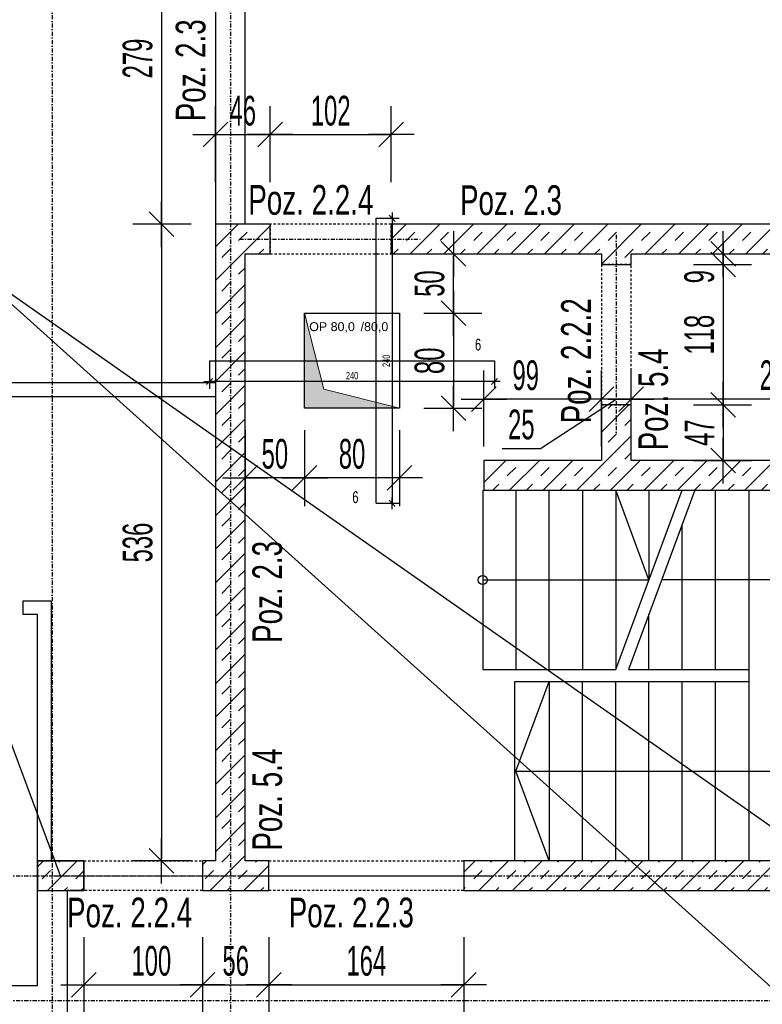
# Model space of a CAD drawing. Header units: millimetres. Extents: x 4959 to 18685, y -2779 to 1721.
# Tile 30 of 41: x 15795 to 16420, y -265 to 564. Entities that reach past the tile are written whole.
import ezdxf

# ---------------------------------------------------------------- set-up
doc = ezdxf.new("R2010")
doc.units = ezdxf.units.MM
doc.header["$LTSCALE"] = 10
doc.linetypes.add('MO', pattern=[0.7, 0.35, -0.17, 0.01, -0.17])
doc.linetypes.add('MP', pattern=[0.36, 0.2, -0.16])
for name, color, linetype in [('BA_szr', 1, 'Continuous'), ('BA_txs', 2, 'Continuous'), ('BA_wym', 1, 'Continuous'), ('BD_lpm', 1, 'MP'), ('BD_osm', 1, 'MO'), ('BD_wic', 1, 'Continuous'), ('BD_wig', 3, 'Continuous'), ('BZ_odn', 1, 'Continuous'), ('BZ_txs', 2, 'Continuous')]:
    doc.layers.add(name, color=color, linetype=linetype)
doc.layers.add('Nowe_A-Przebicia_Nr_pióra__1', color=7, linetype='Continuous', lineweight=13)
doc.layers.add('Nowe_A-Przebicia_Nr_pióra__102', color=7, linetype='Continuous', lineweight=5, true_color=0xcccccc)
doc.styles.add('BIKTS', font='bikromsw.shx', dxfattribs={"width": 0.8})
doc.styles.add('BIKWYM', font='bikromsw.shx', dxfattribs={"width": 0.6})
doc.styles.add('STYL_AUTOMATYCZNY_1', font='arial.ttf')
doc.dimstyles.new('BA_KR_100_cm', dxfattribs={"dimtxt": 25, "dimasz": 1.666667, "dimexe": 24, "dimexo": 0, "dimgap": 0, "dimtad": 0, "dimdec": 1, "dimrnd": 0.5, "dimzin": 9, "dimdsep": 46, "dimtxsty": 'BIKWYM', "dimblk": 'WYM-KR', "dimcen": 0, "dimdle": 20, "dimclrd": 256, "dimclre": 256, "dimclrt": 2, "dimadec": 0, "dimazin": 0, "dimtfac": 0.033333, "dimtdec": 1, "dimtmove": 0, "dimatfit": 3, "dimldrblk": 'WYM-KR', "dimfxl": 25, "dimfxlon": 1, "dimtvp": 0.8, "dimtolj": 1, "dimarcsym": 0})
doc.dimstyles.new('BA_KR_25_cm', dxfattribs={"dimscale": 0.25, "dimtxt": 25, "dimasz": 1.666667, "dimexe": 24, "dimexo": 0, "dimgap": 0, "dimtad": 0, "dimdec": 1, "dimrnd": 0.5, "dimzin": 9, "dimdsep": 46, "dimtxsty": 'BIKWYM', "dimblk": 'WYM-KR', "dimcen": 0, "dimdle": 20, "dimclrd": 256, "dimclre": 256, "dimclrt": 7, "dimadec": 0, "dimazin": 0, "dimtfac": 0.033333, "dimtdec": 1, "dimtmove": 0, "dimatfit": 3, "dimldrblk": 'WYM-KR', "dimfxl": 1, "dimtvp": 0.8, "dimtolj": 1, "dimarcsym": 0})
doc.dimstyles.new('BZ_ST_100_cm', dxfattribs={"dimtxt": 25, "dimasz": 1.666667, "dimexe": 24, "dimexo": 0, "dimgap": 0, "dimtad": 0, "dimdec": 1, "dimrnd": 0.5, "dimdsep": 46, "dimtxsty": 'BIKWYM', "dimblk": 'WYM-ST', "dimcen": 0, "dimdle": 20, "dimclrd": 256, "dimclre": 256, "dimclrt": 7, "dimadec": 0, "dimazin": 0, "dimtfac": 0.033333, "dimtdec": 1, "dimtix": 1, "dimtmove": 2, "dimatfit": 3, "dimldrblk": 'WYM-ST', "dimfxl": 25, "dimfxlon": 1, "dimtvp": 0.8, "dimtolj": 1, "dimtzin": 0, "dimarcsym": 0})
pattern_1 = [(45, (9820.514, -2655.736), (-14.142136, 14.142136), []), (45, (9813.443, -2648.664), (-14.142136, 14.142136), [10, -10])]

# ---------------------------------------------------------------- blocks, each defined once
blk = doc.blocks.new('*T330')
at = {"layer": 'Nowe_A-Przebicia_Nr_pióra__1', "color": 7, "lineweight": 13, "insert": (0, 0.0111), "char_height": 0.075, "attachment_point": 8, "style": 'STYL_AUTOMATYCZNY_1'}
blk.add_mtext('\\A1;{\\pqc;\\pt0;\\fArial|b0|i0|c238|p0;\\W1.000000;OP 80,0\\fArial|b0|i0|c238|p0;\\W1.000000;\\A1{\\H.66x;\\S^  ;}\\fArial|b0|i0|c238|p0;\\W1.000000; /80,0\\fArial|b0|i0|c238|p0;\\W1.000000;\\A1{\\H.66x;\\S^  ;}\\fArial|b0|i0|c238|p0;\\W1.000000;\\fArial|b0|i0|c238|p0;\\W1.000000;\\A1{\\H.66x;\\S^  ;}}', dxfattribs=at)
blk = doc.blocks.new('WYM-ST')
blk.add_hatch(color=256).paths.add_polyline_path([(-13, 2.88), (0, 0), (-13, -2.88)])
blk.add_lwpolyline([(0, 0), (-13, 2.88), (-13, -2.88), (0, 0)])
blk = doc.blocks.new('WYM-KR')
at = {"color": 7, "linetype": 'ByBlock'}
blk.add_line((6.24, 6.24), (-6.24, -6.24), dxfattribs=at)
at = {"linetype": 'ByBlock'}
blk.add_line((11.52, 0), (-11.52, 0), dxfattribs=at)
blk = doc.blocks.new('*D413')
at = {"layer": 'BA_wym', "lineweight": -2}
for p, q in [((15959.96, 427.02), (15959.96, 491.02)), ((16005.96, 427.02), (16005.96, 491.02)), ((15961.63, 467.02), (16004.29, 467.02))]:
    blk.add_line(p, q, dxfattribs=at)
at = {"layer": 'Defpoints', "color": 0}
for p in [(16005.96, 467.02), (15959.96, 391.61), (16005.96, 391.61)]:
    blk.add_point(p, dxfattribs=at)
at = {"layer": 'BA_wym', "lineweight": -2, "xscale": 1.666666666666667, "yscale": 1.666666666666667, "zscale": 1.666666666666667, "rotation": 180}
blk.add_blockref('WYM-KR', (15959.96, 467.02), dxfattribs=at)
at = {"layer": 'BA_wym', "lineweight": -2, "xscale": 1.666666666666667, "yscale": 1.666666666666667, "zscale": 1.666666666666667}
blk.add_blockref('WYM-KR', (16005.96, 467.02), dxfattribs=at)
at = {"layer": 'BA_wym', "color": 2, "insert": (15982.96, 487.02), "char_height": 25, "attachment_point": 5, "style": 'BIKWYM'}
blk.add_mtext('\\A1;46', dxfattribs=at)
blk = doc.blocks.new('*D414')
at = {"layer": 'BA_wym', "lineweight": -2}
for p, q in [((16005.96, 427.02), (16005.96, 491.02)), ((16107.96, 427.02), (16107.96, 491.02)), ((16007.63, 467.02), (16106.29, 467.02))]:
    blk.add_line(p, q, dxfattribs=at)
at = {"layer": 'Defpoints', "color": 0}
for p in [(16107.96, 467.02), (16005.96, 391.61), (16107.96, 391.61)]:
    blk.add_point(p, dxfattribs=at)
at = {"layer": 'BA_wym', "lineweight": -2, "xscale": 1.666666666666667, "yscale": 1.666666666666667, "zscale": 1.666666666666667, "rotation": 180}
blk.add_blockref('WYM-KR', (16005.96, 467.02), dxfattribs=at)
at = {"layer": 'BA_wym', "lineweight": -2, "xscale": 1.666666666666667, "yscale": 1.666666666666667, "zscale": 1.666666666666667}
blk.add_blockref('WYM-KR', (16107.96, 467.02), dxfattribs=at)
at = {"layer": 'BA_wym', "color": 2, "insert": (16056.96, 487.02), "char_height": 25, "attachment_point": 5, "style": 'BIKWYM'}
blk.add_mtext('\\A1;102', dxfattribs=at)
blk = doc.blocks.new('*D416')
at = {"layer": 'BA_wym', "lineweight": -2}
for p, q in [((16309.96, 204.32), (16309.96, 268.32)), ((16559.96, 204.32), (16559.96, 268.32)), ((16558.29, 244.32), (16311.63, 244.32))]:
    blk.add_line(p, q, dxfattribs=at)
at = {"layer": 'Defpoints', "color": 0}
for p in [(16309.96, 244.32), (16309.96, 192.61), (16559.96, 192.61)]:
    blk.add_point(p, dxfattribs=at)
at = {"layer": 'BA_wym', "lineweight": -2, "xscale": 1.666666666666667, "yscale": 1.666666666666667, "zscale": 1.666666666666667, "rotation": 180}
blk.add_blockref('WYM-KR', (16309.96, 244.32), dxfattribs=at)
at = {"layer": 'BA_wym', "lineweight": -2, "xscale": 1.666666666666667, "yscale": 1.666666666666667, "zscale": 1.666666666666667}
blk.add_blockref('WYM-KR', (16559.96, 244.32), dxfattribs=at)
at = {"layer": 'BA_wym', "color": 2, "insert": (16434.96, 264.32), "char_height": 25, "attachment_point": 5, "style": 'BIKWYM'}
blk.add_mtext('\\A1;250', dxfattribs=at)
blk = doc.blocks.new('*D417')
at = {"layer": 'BA_wym', "lineweight": -2}
for p, q in [((16284.92, 204.32), (16284.92, 268.32)), ((16309.96, 204.32), (16309.96, 268.32)), ((16233.68, 202.85), (16297.44, 244.32)), ((16283.26, 244.32), (16281.59, 244.32)), ((16309.96, 244.32), (16284.92, 244.32)), ((16311.63, 244.32), (16313.29, 244.32)), ((16201.3, 202.85), (16233.68, 202.85))]:
    blk.add_line(p, q, dxfattribs=at)
at = {"layer": 'Defpoints', "color": 0}
for p in [(16284.92, 244.32), (16284.92, 192.61), (16309.96, 192.61)]:
    blk.add_point(p, dxfattribs=at)
at = {"layer": 'BA_wym', "lineweight": -2, "xscale": 1.666666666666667, "yscale": 1.666666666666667, "zscale": 1.666666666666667}
blk.add_blockref('WYM-KR', (16284.92, 244.32), dxfattribs=at)
at = {"layer": 'BA_wym', "lineweight": -2, "xscale": 1.666666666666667, "yscale": 1.666666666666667, "zscale": 1.666666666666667, "rotation": 180}
blk.add_blockref('WYM-KR', (16309.96, 244.32), dxfattribs=at)
at = {"layer": 'BA_wym', "color": 2, "insert": (16217.49, 222.85), "char_height": 25, "attachment_point": 5, "style": 'BIKWYM'}
blk.add_mtext('\\A1;25', dxfattribs=at)
blk = doc.blocks.new('*D418')
at = {"layer": 'BA_wym', "lineweight": -2}
for p, q in [((16185.96, 204.32), (16185.96, 268.32)), ((16284.92, 204.32), (16284.92, 268.32)), ((16283.26, 244.32), (16187.63, 244.32))]:
    blk.add_line(p, q, dxfattribs=at)
at = {"layer": 'Defpoints', "color": 0}
for p in [(16185.96, 244.32), (16185.96, 192.61), (16284.92, 192.61)]:
    blk.add_point(p, dxfattribs=at)
at = {"layer": 'BA_wym', "lineweight": -2, "xscale": 1.666666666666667, "yscale": 1.666666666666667, "zscale": 1.666666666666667, "rotation": 180}
blk.add_blockref('WYM-KR', (16185.96, 244.32), dxfattribs=at)
at = {"layer": 'BA_wym', "lineweight": -2, "xscale": 1.666666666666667, "yscale": 1.666666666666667, "zscale": 1.666666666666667}
blk.add_blockref('WYM-KR', (16284.92, 244.32), dxfattribs=at)
at = {"layer": 'BA_wym', "color": 2, "insert": (16221.21, 264.32), "char_height": 25, "attachment_point": 5, "style": 'BIKWYM'}
blk.add_mtext('\\A1;99', dxfattribs=at)
blk = doc.blocks.new('*D426')
at = {"layer": 'BA_wym', "lineweight": -2}
for p, q in [((15849, -208.7), (15849, -272.7)), ((15949.01, -208.7), (15949.01, -272.7)), ((15850.67, -248.7), (15947.34, -248.7))]:
    blk.add_line(p, q, dxfattribs=at)
at = {"layer": 'Defpoints', "color": 0}
for p in [(15849, -169.39), (15949.01, -169.39), (15949.01, -248.7)]:
    blk.add_point(p, dxfattribs=at)
at = {"layer": 'BA_wym', "lineweight": -2, "xscale": 1.666666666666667, "yscale": 1.666666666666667, "zscale": 1.666666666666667, "rotation": 180}
blk.add_blockref('WYM-KR', (15849, -248.7), dxfattribs=at)
at = {"layer": 'BA_wym', "lineweight": -2, "xscale": 1.666666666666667, "yscale": 1.666666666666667, "zscale": 1.666666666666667}
blk.add_blockref('WYM-KR', (15949.01, -248.7), dxfattribs=at)
at = {"layer": 'BA_wym', "color": 2, "insert": (15905.91, -228.7), "char_height": 25, "attachment_point": 5, "style": 'BIKWYM'}
blk.add_mtext('\\A1;100', dxfattribs=at)
blk = doc.blocks.new('*D427')
at = {"layer": 'BA_wym', "lineweight": -2}
for p, q in [((15949.01, -208.7), (15949.01, -272.7)), ((16004.96, -208.7), (16004.96, -272.7)), ((15950.67, -248.7), (16003.29, -248.7))]:
    blk.add_line(p, q, dxfattribs=at)
at = {"layer": 'Defpoints', "color": 0}
for p in [(15949.01, -169.39), (16004.96, -169.39), (16004.96, -248.7)]:
    blk.add_point(p, dxfattribs=at)
at = {"layer": 'BA_wym', "lineweight": -2, "xscale": 1.666666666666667, "yscale": 1.666666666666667, "zscale": 1.666666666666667, "rotation": 180}
blk.add_blockref('WYM-KR', (15949.01, -248.7), dxfattribs=at)
at = {"layer": 'BA_wym', "lineweight": -2, "xscale": 1.666666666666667, "yscale": 1.666666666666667, "zscale": 1.666666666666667}
blk.add_blockref('WYM-KR', (16004.96, -248.7), dxfattribs=at)
at = {"layer": 'BA_wym', "color": 2, "insert": (15976.98, -228.7), "char_height": 25, "attachment_point": 5, "style": 'BIKWYM'}
blk.add_mtext('\\A1;56', dxfattribs=at)
blk = doc.blocks.new('*D428')
at = {"layer": 'BA_wym', "lineweight": -2}
for p, q in [((16004.96, -208.7), (16004.96, -272.7)), ((16168.96, -208.7), (16168.96, -272.7)), ((16006.63, -248.7), (16167.29, -248.7))]:
    blk.add_line(p, q, dxfattribs=at)
at = {"layer": 'Defpoints', "color": 0}
for p in [(16004.96, -169.39), (16168.96, -169.39), (16168.96, -248.7)]:
    blk.add_point(p, dxfattribs=at)
at = {"layer": 'BA_wym', "lineweight": -2, "xscale": 1.666666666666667, "yscale": 1.666666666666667, "zscale": 1.666666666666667, "rotation": 180}
blk.add_blockref('WYM-KR', (16004.96, -248.7), dxfattribs=at)
at = {"layer": 'BA_wym', "lineweight": -2, "xscale": 1.666666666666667, "yscale": 1.666666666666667, "zscale": 1.666666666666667}
blk.add_blockref('WYM-KR', (16168.96, -248.7), dxfattribs=at)
at = {"layer": 'BA_wym', "color": 2, "insert": (16086.96, -228.7), "char_height": 25, "attachment_point": 5, "style": 'BIKWYM'}
blk.add_mtext('\\A1;164', dxfattribs=at)
blk = doc.blocks.new('*D431')
at = {"layer": 'BA_wym', "lineweight": -2}
for p, q in [((15939.44, 670.61), (15890.44, 670.61)), ((15914.44, 668.95), (15914.44, 393.28)), ((15939.44, 391.61), (15890.44, 391.61))]:
    blk.add_line(p, q, dxfattribs=at)
at = {"layer": 'Defpoints', "color": 0}
for p in [(15954.44, 670.61), (15914.44, 391.61), (15959.96, 391.61)]:
    blk.add_point(p, dxfattribs=at)
at = {"layer": 'BA_wym', "lineweight": -2, "xscale": 1.666666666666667, "yscale": 1.666666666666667, "zscale": 1.666666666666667}
for p, rotation in [((15914.44, 670.61), 90), ((15914.44, 391.61), 270)]:
    blk.add_blockref('WYM-KR', p, dxfattribs=dict(at, rotation=rotation))
at = {"layer": 'BA_wym', "color": 2, "insert": (15894.44, 531.11), "char_height": 25, "attachment_point": 5, "rotation": 90, "style": 'BIKWYM'}
blk.add_mtext('\\A1;279', dxfattribs=at)
blk = doc.blocks.new('*D432')
at = {"layer": 'BA_wym', "lineweight": -2}
for p, q in [((15939.44, 391.61), (15890.44, 391.61)), ((15914.44, 389.95), (15914.44, -142.72)), ((15939.44, -144.39), (15890.44, -144.39))]:
    blk.add_line(p, q, dxfattribs=at)
at = {"layer": 'Defpoints', "color": 0}
for p in [(15959.96, 391.61), (15914.44, -144.39), (15954.44, -144.39)]:
    blk.add_point(p, dxfattribs=at)
at = {"layer": 'BA_wym', "lineweight": -2, "xscale": 1.666666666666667, "yscale": 1.666666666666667, "zscale": 1.666666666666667}
for p, rotation in [((15914.44, 391.61), 90), ((15914.44, -144.39), 270)]:
    blk.add_blockref('WYM-KR', p, dxfattribs=dict(at, rotation=rotation))
at = {"layer": 'BA_wym', "color": 2, "insert": (15894.44, 123.61), "char_height": 25, "attachment_point": 5, "rotation": 90, "style": 'BIKWYM'}
blk.add_mtext('\\A1;536', dxfattribs=at)
blk = doc.blocks.new('*D438')
at = {"layer": 'BA_wym', "lineweight": -2}
for p, q in [((16362.43, 366.61), (16411.43, 366.61)), ((16387.43, 368.28), (16387.43, 369.95)), ((16387.43, 357.61), (16387.43, 366.61)), ((16362.43, 357.61), (16411.43, 357.61)), ((16387.43, 355.95), (16387.43, 341.22))]:
    blk.add_line(p, q, dxfattribs=at)
at = {"layer": 'Defpoints', "color": 0}
for p in [(16347.43, 366.61), (16387.43, 366.61), (16309.96, 357.61)]:
    blk.add_point(p, dxfattribs=at)
at = {"layer": 'BA_wym', "lineweight": -2, "xscale": 1.666666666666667, "yscale": 1.666666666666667, "zscale": 1.666666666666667}
for p, rotation in [((16387.43, 366.61), 270), ((16387.43, 357.61), 90)]:
    blk.add_blockref('WYM-KR', p, dxfattribs=dict(at, rotation=rotation))
at = {"layer": 'BA_wym', "color": 2, "insert": (16367.43, 347.41), "char_height": 25, "attachment_point": 5, "rotation": 90, "style": 'BIKWYM'}
blk.add_mtext('\\A1;9', dxfattribs=at)
blk = doc.blocks.new('*D439')
at = {"layer": 'BA_wym', "lineweight": -2}
for p, q in [((16362.43, 357.61), (16411.43, 357.61)), ((16387.43, 355.95), (16387.43, 241.28)), ((16362.43, 239.61), (16411.43, 239.61))]:
    blk.add_line(p, q, dxfattribs=at)
at = {"layer": 'Defpoints', "color": 0}
for p in [(16309.96, 357.61), (16309.96, 239.61), (16387.43, 239.61)]:
    blk.add_point(p, dxfattribs=at)
at = {"layer": 'BA_wym', "lineweight": -2, "xscale": 1.666666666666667, "yscale": 1.666666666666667, "zscale": 1.666666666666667}
for p, rotation in [((16387.43, 357.61), 90), ((16387.43, 239.61), 270)]:
    blk.add_blockref('WYM-KR', p, dxfattribs=dict(at, rotation=rotation))
at = {"layer": 'BA_wym', "color": 2, "insert": (16367.43, 298.61), "char_height": 25, "attachment_point": 5, "rotation": 90, "style": 'BIKWYM'}
blk.add_mtext('\\A1;118', dxfattribs=at)
blk = doc.blocks.new('*D440')
at = {"layer": 'BA_wym', "lineweight": -2}
for p, q in [((16362.43, 239.61), (16411.43, 239.61)), ((16387.43, 237.95), (16387.43, 194.28)), ((16362.43, 192.61), (16411.43, 192.61))]:
    blk.add_line(p, q, dxfattribs=at)
at = {"layer": 'Defpoints', "color": 0}
for p in [(16309.96, 239.61), (16347.43, 192.61), (16387.43, 192.61)]:
    blk.add_point(p, dxfattribs=at)
at = {"layer": 'BA_wym', "lineweight": -2, "xscale": 1.666666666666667, "yscale": 1.666666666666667, "zscale": 1.666666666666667}
for p, rotation in [((16387.43, 239.61), 90), ((16387.43, 192.61), 270)]:
    blk.add_blockref('WYM-KR', p, dxfattribs=dict(at, rotation=rotation))
at = {"layer": 'BA_wym', "color": 2, "insert": (16367.43, 216.11), "char_height": 25, "attachment_point": 5, "rotation": 90, "style": 'BIKWYM'}
blk.add_mtext('\\A1;47', dxfattribs=at)
blk = doc.blocks.new('*D487')
at = {"layer": 'BA_wym', "lineweight": -2}
for p, q in [((16034.96, 218.13), (16034.96, 154.13)), ((16114.96, 218.13), (16114.96, 154.13)), ((16113.29, 178.13), (16036.63, 178.13))]:
    blk.add_line(p, q, dxfattribs=at)
at = {"layer": 'Defpoints', "color": 0}
for p in [(16034.96, 236.61), (16114.96, 236.61), (16034.96, 178.13)]:
    blk.add_point(p, dxfattribs=at)
at = {"layer": 'BA_wym', "lineweight": -2, "xscale": 1.666666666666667, "yscale": 1.666666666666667, "zscale": 1.666666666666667, "rotation": 180}
blk.add_blockref('WYM-KR', (16034.96, 178.13), dxfattribs=at)
at = {"layer": 'BA_wym', "lineweight": -2, "xscale": 1.666666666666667, "yscale": 1.666666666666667, "zscale": 1.666666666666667}
blk.add_blockref('WYM-KR', (16114.96, 178.13), dxfattribs=at)
at = {"layer": 'BA_wym', "color": 2, "insert": (16074.96, 198.13), "char_height": 25, "attachment_point": 5, "style": 'BIKWYM'}
blk.add_mtext('\\A1;80', dxfattribs=at)
blk = doc.blocks.new('*D488')
at = {"layer": 'BA_wym', "lineweight": -2}
for p, q in [((15984.96, 218.13), (15984.96, 154.13)), ((16034.96, 218.13), (16034.96, 154.13)), ((16033.29, 178.13), (15986.63, 178.13))]:
    blk.add_line(p, q, dxfattribs=at)
at = {"layer": 'Defpoints', "color": 0}
for p in [(15984.96, 268.93), (16034.96, 236.61), (15984.96, 178.13)]:
    blk.add_point(p, dxfattribs=at)
at = {"layer": 'BA_wym', "lineweight": -2, "xscale": 1.666666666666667, "yscale": 1.666666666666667, "zscale": 1.666666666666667, "rotation": 180}
blk.add_blockref('WYM-KR', (15984.96, 178.13), dxfattribs=at)
at = {"layer": 'BA_wym', "lineweight": -2, "xscale": 1.666666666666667, "yscale": 1.666666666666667, "zscale": 1.666666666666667}
blk.add_blockref('WYM-KR', (16034.96, 178.13), dxfattribs=at)
at = {"layer": 'BA_wym', "color": 2, "insert": (16009.96, 198.13), "char_height": 25, "attachment_point": 5, "style": 'BIKWYM'}
blk.add_mtext('\\A1;50', dxfattribs=at)
blk = doc.blocks.new('*D489')
at = {"layer": 'BA_wym', "lineweight": -2}
for p, q in [((16135.29, 316.61), (16184.29, 316.61)), ((16160.29, 314.95), (16160.29, 238.28)), ((16135.29, 236.61), (16184.29, 236.61))]:
    blk.add_line(p, q, dxfattribs=at)
at = {"layer": 'Defpoints', "color": 0}
for p in [(16120.29, 316.61), (16120.29, 236.61), (16160.29, 236.61)]:
    blk.add_point(p, dxfattribs=at)
at = {"layer": 'BA_wym', "lineweight": -2, "xscale": 1.666666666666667, "yscale": 1.666666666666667, "zscale": 1.666666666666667}
for p, rotation in [((16160.29, 316.61), 90), ((16160.29, 236.61), 270)]:
    blk.add_blockref('WYM-KR', p, dxfattribs=dict(at, rotation=rotation))
at = {"layer": 'BA_wym', "color": 2, "insert": (16140.29, 276.61), "char_height": 25, "attachment_point": 5, "rotation": 90, "style": 'BIKWYM'}
blk.add_mtext('\\A1;80', dxfattribs=at)
blk = doc.blocks.new('*D490')
at = {"layer": 'BA_wym', "lineweight": -2}
for p, q in [((16135.29, 366.61), (16184.29, 366.61)), ((16160.29, 318.28), (16160.29, 364.95)), ((16135.29, 316.61), (16184.29, 316.61))]:
    blk.add_line(p, q, dxfattribs=at)
at = {"layer": 'Defpoints', "color": 0}
for p in [(16120.29, 366.61), (16160.29, 366.61), (16120.29, 316.61)]:
    blk.add_point(p, dxfattribs=at)
at = {"layer": 'BA_wym', "lineweight": -2, "xscale": 1.666666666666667, "yscale": 1.666666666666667, "zscale": 1.666666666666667}
for p, rotation in [((16160.29, 366.61), 90), ((16160.29, 316.61), 270)]:
    blk.add_blockref('WYM-KR', p, dxfattribs=dict(at, rotation=rotation))
at = {"layer": 'BA_wym', "color": 2, "insert": (16140.29, 341.61), "char_height": 25, "attachment_point": 5, "rotation": 90, "style": 'BIKWYM'}
blk.add_mtext('\\A1;50', dxfattribs=at)
blk = doc.blocks.new('*D522')
at = {"layer": 'BD_wic', "lineweight": -2}
for p, q in [((16095.2, 396.61), (16114.76, 396.61)), ((16108.76, 396.2), (16108.76, 157.03)), ((16095.2, 156.61), (16114.76, 156.61))]:
    blk.add_line(p, q, dxfattribs=at)
at = {"layer": 'Defpoints', "color": 0}
for p in [(16095.2, 396.61), (16095.2, 156.61), (16108.76, 156.61)]:
    blk.add_point(p, dxfattribs=at)
at = {"layer": 'BD_wic', "lineweight": -2, "xscale": 0.4166666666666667, "yscale": 0.4166666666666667, "zscale": 0.4166666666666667}
for p, rotation in [((16108.76, 396.61), 90), ((16108.76, 156.61), 270)]:
    blk.add_blockref('WYM-KR', p, dxfattribs=dict(at, rotation=rotation))
at = {"layer": 'BD_wic', "color": 7, "insert": (16103.76, 276.61), "char_height": 6.25, "attachment_point": 5, "rotation": 90, "style": 'BIKWYM'}
blk.add_mtext('\\A1;240', dxfattribs=at)
blk = doc.blocks.new('*D523')
at = {"layer": 'BD_wic', "lineweight": -2}
for p, q in [((15954.96, 276.61), (15954.96, 253.13)), ((16194.96, 276.61), (16194.96, 253.13)), ((16194.54, 259.13), (15955.38, 259.13))]:
    blk.add_line(p, q, dxfattribs=at)
at = {"layer": 'Defpoints', "color": 0}
for p in [(15954.96, 276.61), (16194.96, 276.61), (15954.96, 259.13)]:
    blk.add_point(p, dxfattribs=at)
at = {"layer": 'BD_wic', "lineweight": -2, "xscale": 0.4166666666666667, "yscale": 0.4166666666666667, "zscale": 0.4166666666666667, "rotation": 180}
blk.add_blockref('WYM-KR', (15954.96, 259.13), dxfattribs=at)
at = {"layer": 'BD_wic', "lineweight": -2, "xscale": 0.4166666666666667, "yscale": 0.4166666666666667, "zscale": 0.4166666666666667}
blk.add_blockref('WYM-KR', (16194.96, 259.13), dxfattribs=at)
at = {"layer": 'BD_wic', "color": 7, "insert": (16074.96, 264.13), "char_height": 6.25, "attachment_point": 5, "style": 'BIKWYM'}
blk.add_mtext('\\A1;240', dxfattribs=at)

msp = doc.modelspace()

# ---------------------------------------------------------------- hatches: boundary and pattern name
at = {"layer": 'BA_szr'}
h = msp.add_hatch(dxfattribs=at)
h.set_pattern_fill('BIK_ZELBET', color=256, scale=100, angle=45, pattern_type=2)
h.set_pattern_definition(pattern_1)
h.paths.add_polyline_path([(15959.96, -144.39), (15959.96, -169.39), (16004.96, -169.39), (16004.96, -144.39), (15984.96, -144.39), (15984.96, 366.61), (16005.96, 366.61), (16005.96, 391.61), (15984.96, 391.61), (15959.96, 391.61)])
h = msp.add_hatch(dxfattribs=at)
h.set_pattern_fill('BIK_ZELBET', color=256, scale=100, angle=45, pattern_type=2)
h.set_pattern_definition(pattern_1)
h.paths.add_polyline_path([(16107.96, 366.61), (16284.96, 366.61), (16284.96, 357.61), (16309.96, 357.61), (16309.96, 366.61), (16559.96, 366.61), (16559.96, 192.61), (16309.96, 192.61), (16309.96, 239.61), (16284.96, 239.61), (16284.92, 192.61), (16185.96, 192.61), (16185.96, 167.61), (16559.96, 167.61), (16559.96, -144.39), (16168.96, -144.39), (16168.96, -169.39), (16584.96, -169.39), (16584.96, -144.39), (16584.96, 391.61), (16559.96, 391.61), (16107.96, 391.61)])
h = msp.add_hatch(dxfattribs=at)
h.set_pattern_fill('BIK_ZELBET', color=256, scale=100, angle=45, pattern_type=2)
h.set_pattern_definition([(45, (4196.228, -1213.24), (-14.142136, 14.142136), []), (45, (4189.157, -1206.168), (-14.142136, 14.142136), [10, -10])])
h.paths.add_polyline_path([(15810, -169.39), (15849, -169.39), (15849, -144.39), (15810, -144.39)])
h = msp.add_hatch(dxfattribs=at)
h.set_pattern_fill('BIK_ZELBET', color=256, scale=100, angle=45, pattern_type=2)
h.set_pattern_definition([(45, (9820.514, -2655.736), (-14.142136, 14.142136), []), (45, (9813.443, -2648.664), (-14.142136, 14.142136), [10, -10])])
h.paths.add_polyline_path([(15949.01, -169.39), (15959.96, -169.39), (15959.96, -144.39), (15949.01, -144.39)])
at = {"layer": 'Nowe_A-Przebicia_Nr_pióra__102', "linetype": 'Continuous', "lineweight": 5, "true_color": 0xcccccc}
msp.add_hatch(color=254, dxfattribs=at).paths.add_polyline_path([(16114.96, 236.61), (16034.96, 236.61), (16034.96, 316.61), (16051.12, 252.77)])

# ---------------------------------------------------------------- linework, layer by layer
at = {"layer": 'BD_lpm'}
for points in [[(16005.96, 366.61), (16107.96, 366.61), (16107.96, 391.61), (16005.96, 391.61)], [(16284.96, 239.61), (16309.96, 239.61), (16309.96, 357.61), (16284.96, 357.61)], [(15949.01, -169.39), (15849.01, -169.39), (15849.01, -144.39), (15949.01, -144.39)], [(16168.96, -169.39), (16004.96, -169.39), (16004.96, -144.39), (16168.96, -144.39)]]:
    msp.add_lwpolyline(points, close=True, dxfattribs=at)
at = {"layer": 'BD_osm', "color": 5}
for p, q in [((16297.46, 382.61), (16297.46, 214.61)), ((15979.96, 379.11), (16132.96, 379.11)), ((15824.01, -156.89), (15974.01, -156.89)), ((15979.96, -156.89), (16193.96, -156.89))]:
    msp.add_line(p, q, dxfattribs=at)
at = {"layer": 'BD_osm'}
for points in [[(15822.46, 1106.61), (15822.46, -1765.84)], [(15972.46, 1106.61), (15972.46, -1765.84)], [(14909.96, -156.89), (18234.96, -156.89)], [(14909.96, -261.89), (18234.96, -261.89)]]:
    msp.add_lwpolyline(points, dxfattribs=at)
at = {"layer": 'BD_wic', "color": 5}
for p, q in [((18684.72, -2278.36), (14482.16, 1497.78)), ((16095.2, 156.61), (16095.2, 396.61)), ((15954.96, 276.61), (16194.96, 276.61))]:
    msp.add_line(p, q, dxfattribs=at)
at = {"layer": 'BD_wic'}
for points in [[(17874.96, -1129.39), (15269.96, 695.61)], [(15959.96, 258.11), (15687.96, 258.11), (15687.96, 330.11), (15676.46, 330.11), (15676.46, 195.61), (15687.96, 195.61), (15687.96, 246.61), (15959.96, 246.61)], [(16184.96, 167.61), (16184.96, 16.61), (16296.96, 16.61), (16352.96, 167.61)], [(16184.96, 92.11), (16324.96, 92.11), (16296.96, 167.61), (16296.96, 16.61)], [(16212.96, 167.61), (16212.96, 16.61)], [(16240.96, 16.61), (16240.96, 167.61)], [(16268.96, 167.61), (16268.96, 16.61)], [(16363.63, 167.61), (16307.63, 16.61), (16408.96, 16.61)], [(16324.96, 167.61), (16324.96, 92.11)], [(16380.96, 16.61), (16380.96, 167.61)], [(16408.96, 167.61), (16408.96, -144.39)], [(16352.96, 16.61), (16352.96, 138.85)], [(16212.96, -68.89), (16240.96, 6.61), (16240.96, -144.39), (16212.96, -68.89), (16484.46, -68.89), (16484.46, 92.11), (16335.63, 92.11)], [(15809.96, -144.39), (15809.96, 63.11), (15797.96, 63.11), (15797.96, 74.61), (15821.46, 74.61), (15821.46, -144.39)], [(16324.96, 16.61), (16324.96, 63.35)], [(16211.96, -144.39), (16211.96, 6.61), (16408.96, 6.61)], [(16268.96, -144.39), (16268.96, 6.61)], [(16296.96, -144.39), (16296.96, 6.61)], [(16324.96, -144.39), (16324.96, 6.61)], [(16352.96, -144.39), (16352.96, 6.61)], [(16380.96, -144.39), (16380.96, 6.61)]]:
    msp.add_lwpolyline(points, dxfattribs=at)
msp.add_lwpolyline([(16114.96, 236.61), (16034.96, 236.61), (16034.96, 316.61), (16114.96, 316.61)], close=True, dxfattribs=at)
msp.add_circle((16184.96, 92.11), 3.75, dxfattribs=at)
at = {"layer": 'BD_wig'}
for points in [[(16049.46, 670.61), (16049.46, 695.61), (15984.96, 695.61), (15984.96, 746.61), (15959.96, 746.61), (15959.96, 695.61), (15912.46, 695.61), (15912.46, 670.61), (15959.96, 670.61), (15959.96, -144.39), (15949.01, -144.39), (15949.01, -169.39), (16004.96, -169.39), (16004.96, -144.39), (15984.96, -144.39), (15984.96, 366.61), (16005.96, 366.61), (16005.96, 391.61), (15984.96, 391.61), (15984.96, 670.61), (16049.46, 670.61)], [(16559.96, 670.61), (16559.96, 391.61), (16107.96, 391.61), (16107.96, 366.61), (16284.96, 366.61), (16284.96, 357.61), (16309.96, 357.61), (16309.96, 366.61), (16559.96, 366.61), (16559.96, 192.61), (16309.96, 192.61), (16309.96, 239.61), (16284.96, 239.61), (16284.92, 192.61), (16185.96, 192.61), (16185.96, 167.61), (16559.96, 167.61), (16559.96, -144.39), (16168.96, -144.39), (16168.96, -169.39), (16821.46, -169.39)], [(15984.96, 391.61), (15959.96, 391.61)], [(15269.96, -151.89), (15294.96, -151.89), (15294.96, -249.39), (15809.96, -249.39), (15809.96, -144.39), (15849.01, -144.39), (15849.01, -169.39), (15834.96, -169.39), (15834.96, -354.39), (15845.96, -354.39), (15845.96, -379.39), (15809.96, -379.39), (15809.96, -274.39), (15294.96, -274.39), (15294.96, -411.89), (15269.96, -411.89), (15269.96, -151.89)]]:
    msp.add_lwpolyline(points, dxfattribs=at)
msp.add_lwpolyline([(15810, -169.39), (15849, -169.39), (15849, -144.39), (15810, -144.39)], close=True, dxfattribs=at)
at = {"layer": 'Nowe_A-Przebicia_Nr_pióra__1', "color": 7, "linetype": 'Continuous', "lineweight": 13}
for p, q in [((16051.12, 252.77), (16034.96, 316.61)), ((16114.96, 236.61), (16051.12, 252.77))]:
    msp.add_line(p, q, dxfattribs=at)

# ---------------------------------------------------------------- block references
at = {"layer": 'Nowe_A-Przebicia_Nr_pióra__1', "color": 7, "lineweight": 13, "xscale": 100, "yscale": 100, "zscale": 100000}
msp.add_blockref('*T330', (16074.08, 298.31), dxfattribs=at)

# ---------------------------------------------------------------- texts
at = {"layer": 'BA_txs', "style": 'BIKTS', "width": 0.7}
for s, p in [('Poz. 2.3', (15951.49, 478.24)), ('Poz. 2.2.2', (16276.05, 223.89)), ('Poz. 5.4', (16341.01, 201.2)), ('Poz. 2.3', (16016.01, 39.09)), ('Poz. 5.4', (16016.01, -135.8))]:
    msp.add_text(s, height=25, rotation=90, dxfattribs=at).set_placement(p)
for s, p in [('Poz. 2.2.4', (15987.57, 399.61)), ('Poz. 2.3', (16165.85, 399.38)), ('Poz. 2.2.4', (15834.96, -200.36)), ('Poz. 2.2.3', (16021.63, -200.36))]:
    msp.add_text(s, height=25, dxfattribs=at).set_placement(p)
at = {"layer": 'BZ_txs', "color": 3, "char_height": 10, "width": 452.0462, "attachment_point": 1, "style": 'BIKTS'}
for insert in [(16178.48, 295.25), (16075.18, 166.81)]:
    msp.add_mtext('{\\W0.7;6}', dxfattribs=dict(at, insert=insert))

# ---------------------------------------------------------------- dimensions: what is measured, and where the dimension line sits
at = {"layer": 'BA_wym'}
for base, p1, p2, picture, middle in [((15914.44, 391.61), (15954.44, 670.61), (15959.96, 391.61), '*D431', (15894.44, 531.11)), ((15914.44, -144.39), (15959.96, 391.61), (15954.44, -144.39), '*D432', (15894.44, 123.61)), ((16160.29, 366.61), (16120.29, 316.61), (16120.29, 366.61), '*D490', (16140.29, 341.61)), ((16387.43, 239.61), (16309.96, 357.61), (16309.96, 239.61), '*D439', (16367.43, 298.61)), ((16160.29, 236.61), (16120.29, 316.61), (16120.29, 236.61), '*D489', (16140.29, 276.61)), ((16387.43, 192.61), (16309.96, 239.61), (16347.43, 192.61), '*D440', (16367.43, 216.11))]:
    dim = msp.add_linear_dim(base=base, p1=p1, p2=p2, angle=90, dimstyle='BA_KR_100_cm', override={"dimatfit": 1}, dxfattribs=at)
    dim.commit()
    dim.dimension.update_dxf_attribs({"geometry": picture, "text_midpoint": middle})
for base, p1, p2, override, picture, middle in [((16005.96, 467.02), (15959.96, 391.61), (16005.96, 391.61), {"dimatfit": 1, "dimfxl": 40}, '*D413', (15982.96, 487.02)), ((16107.96, 467.02), (16005.96, 391.61), (16107.96, 391.61), {"dimtmove": 1, "dimatfit": 1, "dimfxl": 40}, '*D414', (16056.96, 487.02)), ((16309.96, 244.32), (16559.96, 192.61), (16309.96, 192.61), {"dimtmove": 1, "dimatfit": 1, "dimfxl": 40}, '*D416', (16434.96, 264.32)), ((15984.96, 178.13), (16034.96, 236.61), (15984.96, 268.93), {"dimtmove": 1, "dimatfit": 1, "dimfxl": 40}, '*D488', (16009.96, 198.13)), ((16034.96, 178.13), (16114.96, 236.61), (16034.96, 236.61), {"dimatfit": 1, "dimfxl": 40}, '*D487', (16074.96, 198.13)), ((16004.9602, -248.6966), (15949.0053, -169.3876), (16004.9602, -169.3876), {"dimtmove": 1, "dimatfit": 1, "dimfxl": 40}, '*D427', (15976.9827, -228.6966)), ((16168.96, -248.7), (16004.96, -169.39), (16168.96, -169.39), {"dimtmove": 1, "dimatfit": 1, "dimfxl": 40}, '*D428', (16086.96, -228.7))]:
    dim = msp.add_linear_dim(base=base, p1=p1, p2=p2, dimstyle='BA_KR_100_cm', override=override, dxfattribs=at)
    dim.commit()
    dim.dimension.update_dxf_attribs({"geometry": picture, "text_midpoint": middle})
dim = msp.add_linear_dim(base=(16387.43, 366.61), p1=(16309.96, 357.61), p2=(16347.43, 366.61), angle=90, dimstyle='BA_KR_100_cm', override={"dimatfit": 1}, dxfattribs=at)
dim.commit()
dim.dimension.update_dxf_attribs({"geometry": '*D438', "text_midpoint": (16387.43, 347.41), "dimtype": 160})
for base, p1, p2, picture, middle in [((16185.96, 244.32), (16284.92, 192.61), (16185.96, 192.61), '*D418', (16221.21, 244.32)), ((16284.92, 244.32), (16309.96, 192.61), (16284.92, 192.61), '*D417', (16233.68, 202.85)), ((15949.01, -248.7), (15849, -169.39), (15949.01, -169.39), '*D426', (15905.91, -248.7))]:
    dim = msp.add_linear_dim(base=base, p1=p1, p2=p2, dimstyle='BA_KR_100_cm', override={"dimtmove": 1, "dimatfit": 1, "dimfxl": 40}, dxfattribs=at)
    dim.commit()
    dim.dimension.update_dxf_attribs({"geometry": picture, "text_midpoint": middle, "dimtype": 160})
at = {"layer": 'BD_wic', "color": 5}
dim = msp.add_linear_dim(base=(16108.76, 156.61), p1=(16095.2, 396.61), p2=(16095.2, 156.61), angle=90, dimstyle='BA_KR_25_cm', dxfattribs=at)
dim.commit()
dim.dimension.update_dxf_attribs({"geometry": '*D522', "text_midpoint": (16103.76, 276.61)})
dim = msp.add_linear_dim(base=(15954.96, 259.13), p1=(16194.96, 276.61), p2=(15954.96, 276.61), dimstyle='BA_KR_25_cm', dxfattribs=at)
dim.commit()
dim.dimension.update_dxf_attribs({"geometry": '*D523', "text_midpoint": (16074.96, 264.13)})

# ---------------------------------------------------------------- leaders
at = {"layer": 'BZ_odn', "has_arrowhead": 0}
msp.add_leader([(15829.51, -156.89), (15777.5, -18.01), (15591.12, -18.01)], dimstyle='BZ_ST_100_cm', dxfattribs=at)

doc.saveas('drawing.dxf')
